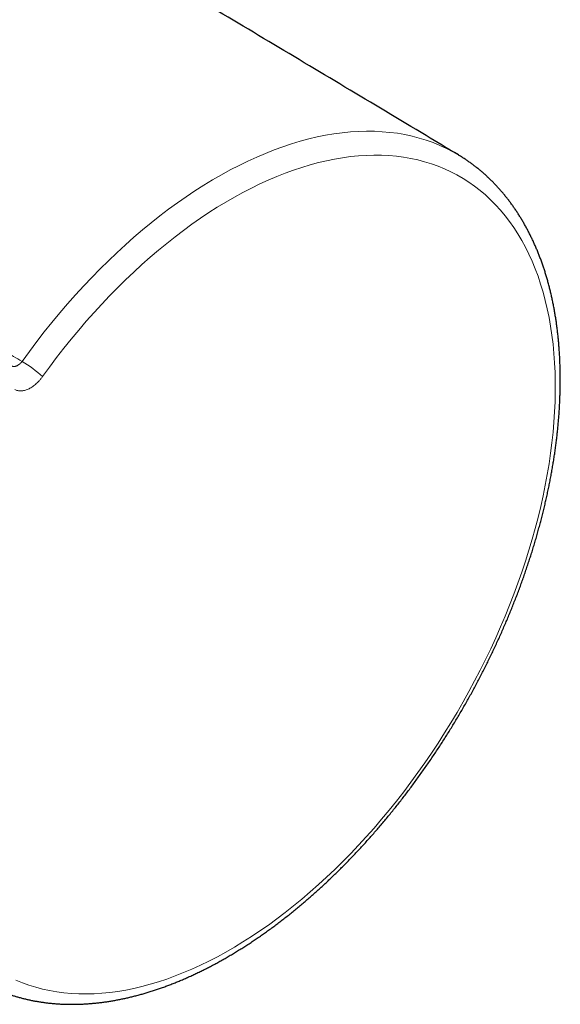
# Model space of a CAD drawing. Header units: millimetres. Extents: x 8 to 686, y 12 to 353.
# Tile 10 of 12: x 657 to 686, y 78 to 130. Entities that reach past the tile are written whole.
import ezdxf

# ---------------------------------------------------------------- set-up
doc = ezdxf.new("R2010")
doc.units = ezdxf.units.MM

msp = doc.modelspace()

# ---------------------------------------------------------------- linework, layer by layer
at = {"color": 7, "linetype": 'Continuous', "lineweight": 30}
msp.add_line((680.154, 123.061), (680.157, 123.06), dxfattribs=at)
at = {"color": 252, "linetype": 'Continuous', "lineweight": 0, "flags": 128}
for points in [[(656.856, 112.025), (657.246, 112.559), (657.642, 113.085), (658.044, 113.603), (658.453, 114.112), (658.868, 114.612), (659.289, 115.103), (659.715, 115.584), (660.147, 116.056), (660.583, 116.516), (661.024, 116.967), (661.469, 117.406), (661.918, 117.834), (662.371, 118.251), (662.827, 118.656), (663.287, 119.049), (663.749, 119.429), (664.213, 119.797), (664.679, 120.152), (665.148, 120.494), (665.618, 120.822), (666.088, 121.137), (666.56, 121.438), (667.032, 121.726), (667.505, 121.999), (667.977, 122.257), (668.449, 122.501), (668.92, 122.731), (669.39, 122.945), (669.858, 123.144), (670.325, 123.329), (670.789, 123.498), (671.251, 123.651), (671.711, 123.79), (672.167, 123.912), (672.62, 124.019), (673.069, 124.11), (673.515, 124.185), (673.956, 124.245), (674.392, 124.288), (674.824, 124.315), (675.25, 124.327), (675.671, 124.323), (676.087, 124.302), (676.496, 124.266), (676.899, 124.214), (677.295, 124.145), (677.684, 124.062), (678.067, 123.962), (678.442, 123.846), (678.809, 123.715), (679.168, 123.568), (679.519, 123.406), (679.862, 123.229), (680.154, 123.061)], [(656.524, 78.957), (656.87, 78.815), (657.223, 78.688), (657.584, 78.577), (657.951, 78.48), (658.326, 78.399), (658.707, 78.333), (659.094, 78.283), (659.488, 78.247), (659.887, 78.227), (660.292, 78.222), (660.703, 78.233), (661.118, 78.259), (661.538, 78.301), (661.962, 78.357), (662.391, 78.429), (662.823, 78.517), (663.259, 78.619), (663.698, 78.736), (664.14, 78.869), (664.584, 79.016), (665.031, 79.179), (665.48, 79.356), (665.931, 79.547), (666.383, 79.753), (666.836, 79.973), (667.29, 80.208), (667.745, 80.456), (668.199, 80.719), (668.654, 80.995), (669.108, 81.284), (669.561, 81.587), (670.013, 81.903), (670.464, 82.231), (670.913, 82.573), (671.36, 82.926), (671.804, 83.292), (672.246, 83.67), (672.685, 84.059), (673.121, 84.46), (673.554, 84.871), (673.982, 85.294), (674.406, 85.727), (674.826, 86.17), (675.242, 86.623), (675.652, 87.086), (676.057, 87.558), (676.457, 88.039), (676.85, 88.529), (677.238, 89.027), (677.619, 89.533), (677.994, 90.047), (678.361, 90.568), (678.722, 91.095), (679.075, 91.63), (679.421, 92.17), (679.759, 92.716), (680.089, 93.268), (680.41, 93.825), (680.723, 94.386), (681.027, 94.952), (681.322, 95.521), (681.608, 96.094), (681.885, 96.671), (682.152, 97.25), (682.41, 97.831), (682.657, 98.414), (682.895, 98.999), (683.122, 99.584), (683.339, 100.171), (683.545, 100.758), (683.741, 101.345), (683.926, 101.931), (684.1, 102.516), (684.263, 103.1), (684.414, 103.683), (684.555, 104.263), (684.684, 104.841), (684.801, 105.416), (684.907, 105.988), (685.002, 106.556), (685.085, 107.12), (685.156, 107.679), (685.215, 108.234), (685.262, 108.783), (685.298, 109.327), (685.322, 109.865), (685.334, 110.396), (685.334, 110.921), (685.322, 111.439), (685.298, 111.95), (685.262, 112.452), (685.214, 112.947), (685.155, 113.433), (685.084, 113.91), (685.001, 114.378), (684.906, 114.837), (684.8, 115.286), (684.682, 115.725), (684.553, 116.154), (684.412, 116.572), (684.261, 116.979), (684.098, 117.375), (683.923, 117.76), (683.738, 118.132), (683.543, 118.493), (683.336, 118.841), (683.119, 119.177), (682.892, 119.501), (682.654, 119.811), (682.406, 120.108), (682.149, 120.392), (681.882, 120.662), (681.605, 120.919), (681.318, 121.161), (681.023, 121.39), (680.719, 121.604), (680.406, 121.804), (680.084, 121.99), (679.754, 122.16), (679.417, 122.316), (679.071, 122.458), (678.717, 122.584), (678.357, 122.695), (677.989, 122.791), (677.614, 122.872), (677.233, 122.937), (676.845, 122.988), (676.451, 123.023), (676.052, 123.042), (675.647, 123.046), (675.236, 123.035), (674.821, 123.009), (674.401, 122.967), (673.976, 122.91), (673.548, 122.837), (673.115, 122.75), (672.679, 122.647), (672.24, 122.529), (671.798, 122.396), (671.354, 122.248), (670.907, 122.086), (670.458, 121.908), (670.007, 121.717), (669.555, 121.51), (669.102, 121.289), (668.648, 121.055), (668.193, 120.806), (667.739, 120.543), (667.284, 120.267), (666.83, 119.977), (666.377, 119.674), (665.925, 119.358), (665.474, 119.029), (665.025, 118.687), (664.579, 118.333), (664.134, 117.967), (663.692, 117.589), (663.253, 117.2), (662.817, 116.799), (662.385, 116.387), (661.957, 115.964), (661.532, 115.53), (661.112, 115.087), (660.697, 114.633), (660.287, 114.17), (659.882, 113.698), (659.483, 113.217), (659.089, 112.727), (658.702, 112.228), (658.321, 111.722), (657.946, 111.209)]]:
    msp.add_lwpolyline(points, dxfattribs=at)
at = {"color": 252, "linetype": 'Continuous', "lineweight": 0}
msp.add_arc((653.882, 106.921), 5.908, 46.5357, 59.7736, dxfattribs=at)
at = {"color": 7, "linetype": 'Continuous', "lineweight": 30}
for points, knots in [([(680.157, 123.059), (679.585, 123.403), (677.567, 124.614), (674.1, 126.69), (669.756, 129.288), (665.411, 131.882), (661.063, 134.474), (656.714, 137.061), (653.473, 138.988), (651.681, 140.05), (651.34, 140.252)], [0, 0, 0, 0, 0.059632, 0.210453, 0.361274, 0.512096, 0.662919, 0.813742, 0.964566, 1, 1, 1, 1]), ([(654.646, 78.872), (654.671, 78.858), (654.749, 78.814), (654.883, 78.744), (655.048, 78.66), (655.216, 78.58), (655.385, 78.503), (655.556, 78.429), (655.729, 78.359), (655.903, 78.292), (656.079, 78.228), (656.257, 78.168), (656.436, 78.111), (656.617, 78.057), (656.799, 78.007), (656.984, 77.96), (657.169, 77.916), (657.356, 77.876), (657.545, 77.84), (657.735, 77.807), (657.927, 77.777), (658.12, 77.751), (658.315, 77.728), (658.51, 77.708), (658.708, 77.693), (658.906, 77.68), (659.106, 77.671), (659.307, 77.666), (659.509, 77.664), (659.713, 77.666), (659.917, 77.671), (660.123, 77.679), (660.33, 77.691), (660.538, 77.707), (660.747, 77.726), (660.957, 77.749), (661.167, 77.775), (661.379, 77.805), (661.592, 77.838), (661.805, 77.875), (662.02, 77.915), (662.235, 77.959), (662.45, 78.006), (662.667, 78.057), (662.884, 78.111), (663.102, 78.168), (663.32, 78.23), (663.539, 78.294), (663.758, 78.362), (663.978, 78.433), (664.198, 78.508), (664.419, 78.586), (664.64, 78.667), (664.862, 78.752), (665.083, 78.84), (665.305, 78.932), (665.527, 79.027), (665.75, 79.125), (665.972, 79.226), (666.195, 79.331), (666.418, 79.438), (666.641, 79.549), (666.864, 79.664), (667.086, 79.781), (667.309, 79.902), (667.532, 80.025), (667.755, 80.152), (667.977, 80.282), (668.199, 80.415), (668.422, 80.551), (668.644, 80.69), (668.865, 80.831), (669.087, 80.976), (669.308, 81.124), (669.528, 81.275), (669.748, 81.429), (669.968, 81.585), (670.188, 81.745), (670.407, 81.907), (670.625, 82.072), (670.843, 82.24), (671.06, 82.41), (671.277, 82.584), (671.493, 82.76), (671.709, 82.938), (671.923, 83.12), (672.137, 83.304), (672.351, 83.49), (672.563, 83.679), (672.775, 83.871), (672.986, 84.065), (673.196, 84.261), (673.405, 84.46), (673.613, 84.661), (673.82, 84.865), (674.027, 85.071), (674.232, 85.28), (674.436, 85.49), (674.639, 85.703), (674.841, 85.918), (675.042, 86.136), (675.242, 86.355), (675.441, 86.577), (675.638, 86.801), (675.834, 87.027), (676.029, 87.254), (676.223, 87.484), (676.415, 87.716), (676.606, 87.95), (676.796, 88.185), (676.984, 88.423), (677.171, 88.662), (677.356, 88.903), (677.54, 89.146), (677.722, 89.391), (677.903, 89.637), (678.082, 89.885), (678.26, 90.134), (678.436, 90.385), (678.611, 90.638), (678.784, 90.892), (678.955, 91.148), (679.124, 91.405), (679.292, 91.663), (679.458, 91.923), (679.623, 92.184), (679.785, 92.447), (679.946, 92.71), (680.105, 92.975), (680.262, 93.241), (680.417, 93.508), (680.57, 93.777), (680.721, 94.046), (680.87, 94.316), (681.018, 94.587), (681.163, 94.86), (681.306, 95.133), (681.448, 95.407), (681.587, 95.681), (681.724, 95.957), (681.859, 96.233), (681.992, 96.51), (682.123, 96.788), (682.252, 97.066), (682.378, 97.345), (682.502, 97.625), (682.625, 97.905), (682.744, 98.185), (682.862, 98.466), (682.977, 98.747), (683.09, 99.028), (683.201, 99.31), (683.31, 99.592), (683.416, 99.875), (683.52, 100.157), (683.621, 100.44), (683.72, 100.723), (683.817, 101.005), (683.911, 101.288), (684.003, 101.571), (684.093, 101.854), (684.179, 102.136), (684.264, 102.419), (684.346, 102.701), (684.426, 102.983), (684.503, 103.265), (684.577, 103.547), (684.649, 103.828), (684.719, 104.109), (684.786, 104.389), (684.85, 104.669), (684.912, 104.949), (684.971, 105.228), (685.027, 105.506), (685.081, 105.784), (685.133, 106.061), (685.182, 106.337), (685.228, 106.613), (685.271, 106.888), (685.312, 107.162), (685.35, 107.435), (685.386, 107.708), (685.419, 107.979), (685.449, 108.249), (685.476, 108.519), (685.501, 108.787), (685.523, 109.055), (685.543, 109.321), (685.559, 109.586), (685.573, 109.85), (685.584, 110.112), (685.593, 110.373), (685.599, 110.633), (685.602, 110.892), (685.602, 111.149), (685.6, 111.405), (685.594, 111.659), (685.586, 111.912), (685.576, 112.164), (685.562, 112.413), (685.546, 112.661), (685.527, 112.908), (685.506, 113.152), (685.481, 113.395), (685.454, 113.637), (685.424, 113.876), (685.391, 114.114), (685.356, 114.349), (685.318, 114.583), (685.277, 114.815), (685.233, 115.044), (685.187, 115.272), (685.137, 115.498), (685.086, 115.721), (685.031, 115.943), (684.974, 116.162), (684.914, 116.379), (684.851, 116.593), (684.786, 116.806), (684.718, 117.016), (684.647, 117.223), (684.574, 117.429), (684.498, 117.632), (684.419, 117.832), (684.338, 118.03), (684.254, 118.225), (684.167, 118.418), (684.078, 118.608), (683.987, 118.795), (683.893, 118.98), (683.796, 119.162), (683.697, 119.341), (683.596, 119.517), (683.492, 119.691), (683.385, 119.862), (683.277, 120.03), (683.165, 120.195), (683.052, 120.357), (682.936, 120.516), (682.818, 120.673), (682.697, 120.826), (682.574, 120.976), (682.449, 121.124), (682.322, 121.268), (682.192, 121.409), (682.061, 121.547), (681.927, 121.683), (681.791, 121.815), (681.653, 121.943), (681.513, 122.069), (681.37, 122.192), (681.226, 122.311), (681.08, 122.428), (680.932, 122.541), (680.781, 122.651), (680.629, 122.757), (680.475, 122.861), (680.319, 122.961), (680.212, 123.028), (680.156, 123.06), (680.154, 123.061)], [0, 0, 0, 0, 0.001707, 0.005486, 0.009264, 0.013044, 0.016824, 0.020606, 0.024389, 0.028174, 0.031962, 0.035752, 0.039545, 0.043341, 0.047141, 0.050944, 0.05475, 0.058561, 0.062376, 0.066195, 0.070018, 0.073846, 0.077679, 0.081516, 0.085357, 0.089204, 0.093054, 0.09691, 0.10077, 0.104634, 0.108503, 0.112376, 0.116253, 0.120134, 0.124019, 0.127908, 0.131801, 0.135697, 0.139597, 0.143499, 0.147405, 0.151313, 0.155224, 0.159138, 0.163054, 0.166972, 0.170892, 0.174814, 0.178738, 0.182664, 0.18659, 0.190519, 0.194448, 0.198378, 0.202309, 0.206241, 0.210174, 0.214107, 0.218041, 0.221975, 0.22591, 0.229845, 0.23378, 0.237715, 0.24165, 0.245585, 0.24952, 0.253455, 0.25739, 0.261324, 0.265258, 0.269192, 0.273126, 0.277059, 0.280992, 0.284924, 0.288857, 0.292788, 0.296719, 0.30065, 0.30458, 0.30851, 0.31244, 0.316368, 0.320297, 0.324225, 0.328152, 0.332079, 0.336005, 0.339931, 0.343857, 0.347782, 0.351706, 0.35563, 0.359554, 0.363477, 0.3674, 0.371322, 0.375244, 0.379166, 0.383087, 0.387008, 0.390928, 0.394848, 0.398768, 0.402687, 0.406606, 0.410525, 0.414443, 0.418361, 0.422279, 0.426196, 0.430114, 0.434031, 0.437947, 0.441864, 0.44578, 0.449697, 0.453613, 0.457529, 0.461444, 0.46536, 0.469275, 0.473191, 0.477106, 0.481021, 0.484936, 0.488851, 0.492766, 0.496681, 0.500596, 0.504511, 0.508426, 0.512341, 0.516256, 0.520171, 0.524086, 0.528002, 0.531917, 0.535832, 0.539748, 0.543664, 0.54758, 0.551496, 0.555412, 0.559328, 0.563245, 0.567161, 0.571078, 0.574995, 0.578913, 0.582831, 0.586749, 0.590667, 0.594586, 0.598504, 0.602424, 0.606343, 0.610263, 0.614183, 0.618104, 0.622025, 0.625947, 0.629869, 0.633791, 0.637714, 0.641637, 0.64556, 0.649484, 0.653409, 0.657334, 0.661259, 0.665185, 0.669112, 0.673039, 0.676966, 0.680894, 0.684823, 0.688752, 0.692681, 0.696611, 0.700542, 0.704473, 0.708404, 0.712336, 0.716269, 0.720202, 0.724135, 0.728069, 0.732003, 0.735938, 0.739873, 0.743808, 0.747744, 0.75168, 0.755616, 0.759553, 0.763489, 0.767426, 0.771362, 0.775299, 0.779236, 0.783172, 0.787108, 0.791044, 0.794979, 0.798914, 0.802848, 0.806782, 0.810715, 0.814647, 0.818577, 0.822507, 0.826435, 0.830362, 0.834287, 0.83821, 0.842132, 0.846051, 0.849968, 0.853883, 0.857796, 0.861705, 0.865612, 0.869515, 0.873416, 0.877312, 0.881206, 0.885095, 0.888981, 0.892863, 0.896741, 0.900614, 0.904483, 0.908348, 0.912208, 0.916063, 0.919914, 0.92376, 0.927602, 0.931439, 0.935271, 0.939098, 0.942922, 0.94674, 0.950555, 0.954365, 0.958172, 0.961974, 0.965773, 0.969569, 0.973362, 0.977152, 0.980939, 0.984724, 0.988507, 0.992289, 0.996069, 0.999848, 1, 1, 1, 1])]:
    msp.add_open_spline(points, degree=3, knots=knots, dxfattribs=at)
at = {"color": 252, "linetype": 'Continuous', "lineweight": 0}
for points, knots in [([(654.186, 113.581), (654.471, 113.415), (655.058, 113.073), (655.948, 112.554), (656.554, 112.202), (656.856, 112.025)], [0, 0, 0, 0, 0.3199544, 0.6599772, 1, 1, 1, 1]), ([(656.272, 111.787), (656.286, 111.78), (656.313, 111.767), (656.359, 111.756), (656.407, 111.751), (656.456, 111.753), (656.507, 111.763), (656.559, 111.78), (656.611, 111.803), (656.661, 111.833), (656.713, 111.87), (656.763, 111.915), (656.812, 111.967), (656.842, 112.006), (656.856, 112.025)], [0, 0, 0, 0, 0.081607, 0.16347, 0.245074, 0.326485, 0.408153, 0.489559, 0.570663, 0.652027, 0.733128, 0.82197, 0.91116, 1, 1, 1, 1]), ([(657.946, 111.209), (657.918, 111.17), (657.86, 111.093), (657.767, 110.984), (657.668, 110.882), (657.568, 110.792), (657.47, 110.714), (657.374, 110.647), (657.275, 110.589), (657.177, 110.541), (657.08, 110.502), (656.984, 110.474), (656.889, 110.456), (656.796, 110.448), (656.708, 110.451), (656.624, 110.465), (656.543, 110.488), (656.493, 110.512), (656.468, 110.525)], [0, 0, 0, 0, 0.065803, 0.131606, 0.199735, 0.267864, 0.327985, 0.388106, 0.449979, 0.511852, 0.57203, 0.632207, 0.694137, 0.756067, 0.816179, 0.876291, 0.938146, 1, 1, 1, 1])]:
    msp.add_open_spline(points, degree=3, knots=knots, dxfattribs=at)

doc.saveas('drawing.dxf')
